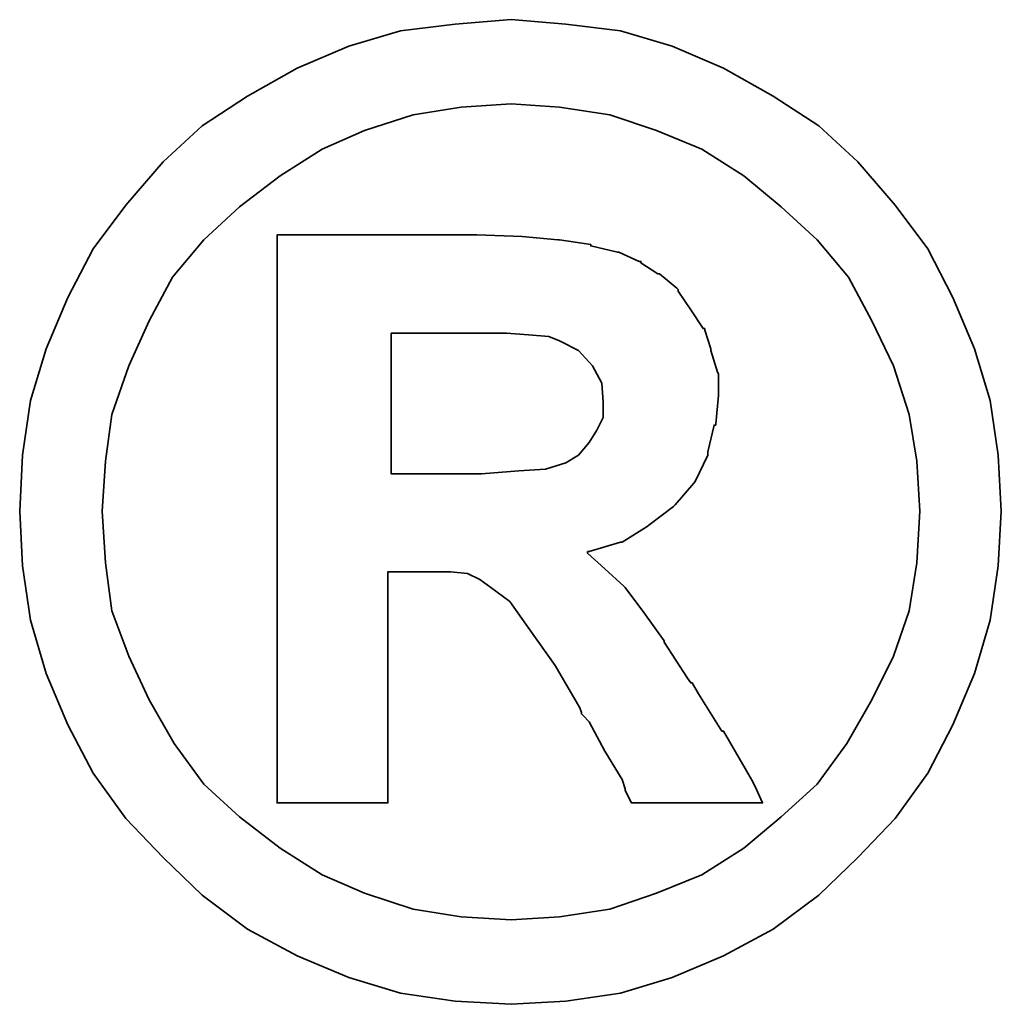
# Model space of a CAD drawing. Header units: inches. Extents: x 7 to 372, y 94 to 272.
# Tile 46 of 47: x 330.36 to 331.9, y 188.57 to 190.12. Entities that reach past the tile are written whole.
import ezdxf

# ---------------------------------------------------------------- set-up
doc = ezdxf.new("R2010")
doc.units = ezdxf.units.IN
doc.header["$LTSCALE"] = 0.25
doc.layers.add('DIM', color=4, linetype='Continuous')
doc.layers.add('layer 1', color=7, linetype='Continuous')

# ---------------------------------------------------------------- blocks, each defined once
blk = doc.blocks.new('TBI MOTION logo(完整正式版)')
at = {"layer": 'layer 1', "color": 22, "lineweight": 35}
for points, knots in [([(81.20634, 4.98624), (81.20634, 4.98624), (81.18649, 5.32862), (81.18649, 5.32862), (81.18649, 5.32862), (81.18649, 5.32862), (81.13886, 5.66206), (81.13886, 5.66206), (81.13886, 5.66206), (81.13886, 5.66206), (81.04359, 5.97764), (81.04359, 5.97764), (81.04359, 5.97764), (81.04359, 5.97764), (80.91061, 6.29124), (80.91061, 6.29124), (80.91061, 6.29124), (80.91061, 6.29124), (80.75778, 6.58697), (80.75778, 6.58697), (80.75778, 6.58697), (80.75778, 6.58697), (80.5593, 6.85294), (80.5593, 6.85294), (80.5593, 6.85294), (80.5593, 6.85294), (80.33105, 7.1189), (80.33105, 7.1189), (80.33105, 7.1189), (80.33105, 7.1189), (80.09287, 7.33921), (80.09287, 7.33921), (80.09287, 7.33921), (80.09287, 7.33921), (79.815, 7.51982), (79.815, 7.51982), (79.815, 7.51982), (79.815, 7.51982), (79.51133, 7.69051), (79.51133, 7.69051), (79.51133, 7.69051), (79.51133, 7.69051), (79.19773, 7.8235), (79.19773, 7.8235), (79.19773, 7.8235), (79.19773, 7.8235), (78.88215, 7.91877), (78.88215, 7.91877), (78.88215, 7.91877), (78.88215, 7.91877), (78.54871, 7.95846), (78.54871, 7.95846), (78.54871, 7.95846), (78.54871, 7.95846), (78.21526, 7.98625), (78.21526, 7.98625), (78.21526, 7.98625), (78.21526, 7.98625), (77.87388, 7.95846), (77.87388, 7.95846), (77.87388, 7.95846), (77.87388, 7.95846), (77.54044, 7.91877), (77.54044, 7.91877), (77.54044, 7.91877), (77.54044, 7.91877), (77.22485, 7.8235), (77.22485, 7.8235), (77.22485, 7.8235), (77.22485, 7.8235), (76.91027, 7.69051), (76.91027, 7.69051), (76.91027, 7.69051), (76.91027, 7.69051), (76.6056, 7.51982), (76.6056, 7.51982), (76.6056, 7.51982), (76.6056, 7.51982), (76.32972, 7.33921), (76.32972, 7.33921), (76.32972, 7.33921), (76.32972, 7.33921), (76.09154, 7.1189), (76.09154, 7.1189), (76.09154, 7.1189), (76.09154, 7.1189), (75.86329, 6.85294), (75.86329, 6.85294), (75.86329, 6.85294), (75.86329, 6.85294), (75.66382, 6.58697), (75.66382, 6.58697), (75.66382, 6.58697), (75.66382, 6.58697), (75.51099, 6.29124), (75.51099, 6.29124), (75.51099, 6.29124), (75.51099, 6.29124), (75.37702, 5.97764), (75.37702, 5.97764), (75.37702, 5.97764), (75.37702, 5.97764), (75.28175, 5.66206), (75.28175, 5.66206), (75.28175, 5.66206), (75.28175, 5.66206), (75.23411, 5.32862), (75.23411, 5.32862), (75.23411, 5.32862), (75.23411, 5.32862), (75.21625, 4.98624), (75.21625, 4.98624), (75.21625, 4.98624), (75.21625, 4.98624), (75.23411, 4.6528), (75.23411, 4.6528), (75.23411, 4.6528), (75.23411, 4.6528), (75.28175, 4.32035), (75.28175, 4.32035), (75.28175, 4.32035), (75.28175, 4.32035), (75.37702, 3.99583), (75.37702, 3.99583), (75.37702, 3.99583), (75.37702, 3.99583), (75.51099, 3.68224), (75.51099, 3.68224), (75.51099, 3.68224), (75.51099, 3.68224), (75.66382, 3.38749), (75.66382, 3.38749), (75.66382, 3.38749), (75.66382, 3.38749), (75.86329, 3.10963), (75.86329, 3.10963), (75.86329, 3.10963), (75.86329, 3.10963), (76.09154, 2.87145), (76.09154, 2.87145), (76.09154, 2.87145), (76.09154, 2.87145), (76.32972, 2.6432), (76.32972, 2.6432), (76.32972, 2.6432), (76.32972, 2.6432), (76.6056, 2.43381), (76.6056, 2.43381), (76.6056, 2.43381), (76.6056, 2.43381), (76.91027, 2.27205), (76.91027, 2.27205), (76.91027, 2.27205), (76.91027, 2.27205), (77.22485, 2.13906), (77.22485, 2.13906), (77.22485, 2.13906), (77.22485, 2.13906), (77.54044, 2.0438), (77.54044, 2.0438), (77.54044, 2.0438), (77.54044, 2.0438), (77.87388, 1.99616), (77.87388, 1.99616), (77.87388, 1.99616), (77.87388, 1.99616), (78.21526, 1.97631), (78.21526, 1.97631), (78.21526, 1.97631), (78.21526, 1.97631), (78.54871, 1.99616), (78.54871, 1.99616), (78.54871, 1.99616), (78.54871, 1.99616), (78.88215, 2.0438), (78.88215, 2.0438), (78.88215, 2.0438), (78.88215, 2.0438), (79.19773, 2.13906), (79.19773, 2.13906), (79.19773, 2.13906), (79.19773, 2.13906), (79.51133, 2.27205), (79.51133, 2.27205), (79.51133, 2.27205), (79.51133, 2.27205), (79.815, 2.43381), (79.815, 2.43381), (79.815, 2.43381), (79.815, 2.43381), (80.09287, 2.6432), (80.09287, 2.6432), (80.09287, 2.6432), (80.09287, 2.6432), (80.33105, 2.87145), (80.33105, 2.87145), (80.33105, 2.87145), (80.33105, 2.87145), (80.5593, 3.10963), (80.5593, 3.10963), (80.5593, 3.10963), (80.5593, 3.10963), (80.75778, 3.38749), (80.75778, 3.38749), (80.75778, 3.38749), (80.75778, 3.38749), (80.91061, 3.68224), (80.91061, 3.68224), (80.91061, 3.68224), (80.91061, 3.68224), (81.04359, 3.99583), (81.04359, 3.99583), (81.04359, 3.99583), (81.04359, 3.99583), (81.13886, 4.32035), (81.13886, 4.32035), (81.13886, 4.32035), (81.13886, 4.32035), (81.18649, 4.6528), (81.18649, 4.6528), (81.18649, 4.6528), (81.18649, 4.6528), (81.20634, 4.98624), (81.20634, 4.98624)], [0, 0, 0, 0, 0.0178571, 0.0178571, 0.0178571, 0.0178571, 0.0357143, 0.0357143, 0.0357143, 0.0357143, 0.0535714, 0.0535714, 0.0535714, 0.0535714, 0.0714286, 0.0714286, 0.0714286, 0.0714286, 0.0892857, 0.0892857, 0.0892857, 0.0892857, 0.1071429, 0.1071429, 0.1071429, 0.1071429, 0.125, 0.125, 0.125, 0.125, 0.1428571, 0.1428571, 0.1428571, 0.1428571, 0.1607143, 0.1607143, 0.1607143, 0.1607143, 0.1785714, 0.1785714, 0.1785714, 0.1785714, 0.1964286, 0.1964286, 0.1964286, 0.1964286, 0.2142857, 0.2142857, 0.2142857, 0.2142857, 0.2321429, 0.2321429, 0.2321429, 0.2321429, 0.25, 0.25, 0.25, 0.25, 0.2678571, 0.2678571, 0.2678571, 0.2678571, 0.2857143, 0.2857143, 0.2857143, 0.2857143, 0.3035714, 0.3035714, 0.3035714, 0.3035714, 0.3214286, 0.3214286, 0.3214286, 0.3214286, 0.3392857, 0.3392857, 0.3392857, 0.3392857, 0.3571429, 0.3571429, 0.3571429, 0.3571429, 0.375, 0.375, 0.375, 0.375, 0.3928571, 0.3928571, 0.3928571, 0.3928571, 0.4107143, 0.4107143, 0.4107143, 0.4107143, 0.4285714, 0.4285714, 0.4285714, 0.4285714, 0.4464286, 0.4464286, 0.4464286, 0.4464286, 0.4642857, 0.4642857, 0.4642857, 0.4642857, 0.4821429, 0.4821429, 0.4821429, 0.4821429, 0.5, 0.5, 0.5, 0.5, 0.5178571, 0.5178571, 0.5178571, 0.5178571, 0.5357143, 0.5357143, 0.5357143, 0.5357143, 0.5535714, 0.5535714, 0.5535714, 0.5535714, 0.5714286, 0.5714286, 0.5714286, 0.5714286, 0.5892857, 0.5892857, 0.5892857, 0.5892857, 0.6071429, 0.6071429, 0.6071429, 0.6071429, 0.625, 0.625, 0.625, 0.625, 0.6428571, 0.6428571, 0.6428571, 0.6428571, 0.6607143, 0.6607143, 0.6607143, 0.6607143, 0.6785714, 0.6785714, 0.6785714, 0.6785714, 0.6964286, 0.6964286, 0.6964286, 0.6964286, 0.7142857, 0.7142857, 0.7142857, 0.7142857, 0.7321429, 0.7321429, 0.7321429, 0.7321429, 0.75, 0.75, 0.75, 0.75, 0.7678571, 0.7678571, 0.7678571, 0.7678571, 0.7857143, 0.7857143, 0.7857143, 0.7857143, 0.8035714, 0.8035714, 0.8035714, 0.8035714, 0.8214286, 0.8214286, 0.8214286, 0.8214286, 0.8392857, 0.8392857, 0.8392857, 0.8392857, 0.8571429, 0.8571429, 0.8571429, 0.8571429, 0.875, 0.875, 0.875, 0.875, 0.8928571, 0.8928571, 0.8928571, 0.8928571, 0.9107143, 0.9107143, 0.9107143, 0.9107143, 0.9285714, 0.9285714, 0.9285714, 0.9285714, 0.9464286, 0.9464286, 0.9464286, 0.9464286, 0.9642857, 0.9642857, 0.9642857, 0.9642857, 0.9821429, 0.9821429, 0.9821429, 0.9821429, 1, 1, 1, 1]), ([(80.71014, 4.98624), (80.71014, 4.98624), (80.69129, 5.29091), (80.69129, 5.29091), (80.69129, 5.29091), (80.69129, 5.29091), (80.64464, 5.57672), (80.64464, 5.57672), (80.64464, 5.57672), (80.64464, 5.57672), (80.54937, 5.87245), (80.54937, 5.87245), (80.54937, 5.87245), (80.54937, 5.87245), (80.41639, 6.14833), (80.41639, 6.14833), (80.41639, 6.14833), (80.41639, 6.14833), (80.27349, 6.41429), (80.27349, 6.41429), (80.27349, 6.41429), (80.27349, 6.41429), (80.08295, 6.64255), (80.08295, 6.64255), (80.08295, 6.64255), (80.08295, 6.64255), (79.86264, 6.84301), (79.86264, 6.84301), (79.86264, 6.84301), (79.86264, 6.84301), (79.63439, 7.03355), (79.63439, 7.03355), (79.63439, 7.03355), (79.63439, 7.03355), (79.37835, 7.1963), (79.37835, 7.1963), (79.37835, 7.1963), (79.37835, 7.1963), (79.10246, 7.30944), (79.10246, 7.30944), (79.10246, 7.30944), (79.10246, 7.30944), (78.81665, 7.40471), (78.81665, 7.40471), (78.81665, 7.40471), (78.81665, 7.40471), (78.511, 7.45234), (78.511, 7.45234), (78.511, 7.45234), (78.511, 7.45234), (78.21526, 7.47219), (78.21526, 7.47219), (78.21526, 7.47219), (78.21526, 7.47219), (77.9106, 7.45234), (77.9106, 7.45234), (77.9106, 7.45234), (77.9106, 7.45234), (77.61685, 7.40471), (77.61685, 7.40471), (77.61685, 7.40471), (77.61685, 7.40471), (77.32012, 7.30944), (77.32012, 7.30944), (77.32012, 7.30944), (77.32012, 7.30944), (77.06309, 7.1963), (77.06309, 7.1963), (77.06309, 7.1963), (77.06309, 7.1963), (76.80606, 7.03355), (76.80606, 7.03355), (76.80606, 7.03355), (76.80606, 7.03355), (76.55797, 6.84301), (76.55797, 6.84301), (76.55797, 6.84301), (76.55797, 6.84301), (76.34063, 6.64255), (76.34063, 6.64255), (76.34063, 6.64255), (76.34063, 6.64255), (76.1491, 6.41429), (76.1491, 6.41429), (76.1491, 6.41429), (76.1491, 6.41429), (76.0062, 6.14833), (76.0062, 6.14833), (76.0062, 6.14833), (76.0062, 6.14833), (75.88314, 5.87245), (75.88314, 5.87245), (75.88314, 5.87245), (75.88314, 5.87245), (75.77794, 5.57672), (75.77794, 5.57672), (75.77794, 5.57672), (75.77794, 5.57672), (75.73924, 5.29091), (75.73924, 5.29091), (75.73924, 5.29091), (75.73924, 5.29091), (75.72039, 4.98624), (75.72039, 4.98624), (75.72039, 4.98624), (75.72039, 4.98624), (75.73924, 4.67165), (75.73924, 4.67165), (75.73924, 4.67165), (75.73924, 4.67165), (75.77794, 4.37791), (75.77794, 4.37791), (75.77794, 4.37791), (75.77794, 4.37791), (75.88314, 4.10102), (75.88314, 4.10102), (75.88314, 4.10102), (75.88314, 4.10102), (76.0062, 3.83407), (76.0062, 3.83407), (76.0062, 3.83407), (76.0062, 3.83407), (76.15902, 3.56811), (76.15902, 3.56811), (76.15902, 3.56811), (76.15902, 3.56811), (76.34063, 3.32001), (76.34063, 3.32001), (76.34063, 3.32001), (76.34063, 3.32001), (76.55797, 3.11955), (76.55797, 3.11955), (76.55797, 3.11955), (76.55797, 3.11955), (76.80606, 2.92901), (76.80606, 2.92901), (76.80606, 2.92901), (76.80606, 2.92901), (77.06309, 2.76725), (77.06309, 2.76725), (77.06309, 2.76725), (77.06309, 2.76725), (77.32012, 2.65412), (77.32012, 2.65412), (77.32012, 2.65412), (77.32012, 2.65412), (77.61685, 2.55786), (77.61685, 2.55786), (77.61685, 2.55786), (77.61685, 2.55786), (77.9106, 2.51022), (77.9106, 2.51022), (77.9106, 2.51022), (77.9106, 2.51022), (78.21526, 2.49137), (78.21526, 2.49137), (78.21526, 2.49137), (78.21526, 2.49137), (78.511, 2.51022), (78.511, 2.51022), (78.511, 2.51022), (78.511, 2.51022), (78.81665, 2.55786), (78.81665, 2.55786), (78.81665, 2.55786), (78.81665, 2.55786), (79.10246, 2.65412), (79.10246, 2.65412), (79.10246, 2.65412), (79.10246, 2.65412), (79.37835, 2.76725), (79.37835, 2.76725), (79.37835, 2.76725), (79.37835, 2.76725), (79.63439, 2.92901), (79.63439, 2.92901), (79.63439, 2.92901), (79.63439, 2.92901), (79.86264, 3.11955), (79.86264, 3.11955), (79.86264, 3.11955), (79.86264, 3.11955), (80.08295, 3.32001), (80.08295, 3.32001), (80.08295, 3.32001), (80.08295, 3.32001), (80.26356, 3.56811), (80.26356, 3.56811), (80.26356, 3.56811), (80.26356, 3.56811), (80.41639, 3.83407), (80.41639, 3.83407), (80.41639, 3.83407), (80.41639, 3.83407), (80.54937, 4.10102), (80.54937, 4.10102), (80.54937, 4.10102), (80.54937, 4.10102), (80.64464, 4.37791), (80.64464, 4.37791), (80.64464, 4.37791), (80.64464, 4.37791), (80.69129, 4.67165), (80.69129, 4.67165), (80.69129, 4.67165), (80.69129, 4.67165), (80.71014, 4.98624), (80.71014, 4.98624)], [0, 0, 0, 0, 0.0192308, 0.0192308, 0.0192308, 0.0192308, 0.0384615, 0.0384615, 0.0384615, 0.0384615, 0.0576923, 0.0576923, 0.0576923, 0.0576923, 0.0769231, 0.0769231, 0.0769231, 0.0769231, 0.0961538, 0.0961538, 0.0961538, 0.0961538, 0.1153846, 0.1153846, 0.1153846, 0.1153846, 0.1346154, 0.1346154, 0.1346154, 0.1346154, 0.1538462, 0.1538462, 0.1538462, 0.1538462, 0.1730769, 0.1730769, 0.1730769, 0.1730769, 0.1923077, 0.1923077, 0.1923077, 0.1923077, 0.2115385, 0.2115385, 0.2115385, 0.2115385, 0.2307692, 0.2307692, 0.2307692, 0.2307692, 0.25, 0.25, 0.25, 0.25, 0.2692308, 0.2692308, 0.2692308, 0.2692308, 0.2884615, 0.2884615, 0.2884615, 0.2884615, 0.3076923, 0.3076923, 0.3076923, 0.3076923, 0.3269231, 0.3269231, 0.3269231, 0.3269231, 0.3461538, 0.3461538, 0.3461538, 0.3461538, 0.3653846, 0.3653846, 0.3653846, 0.3653846, 0.3846154, 0.3846154, 0.3846154, 0.3846154, 0.4038462, 0.4038462, 0.4038462, 0.4038462, 0.4230769, 0.4230769, 0.4230769, 0.4230769, 0.4423077, 0.4423077, 0.4423077, 0.4423077, 0.4615385, 0.4615385, 0.4615385, 0.4615385, 0.4807692, 0.4807692, 0.4807692, 0.4807692, 0.5, 0.5, 0.5, 0.5, 0.5192308, 0.5192308, 0.5192308, 0.5192308, 0.5384615, 0.5384615, 0.5384615, 0.5384615, 0.5576923, 0.5576923, 0.5576923, 0.5576923, 0.5769231, 0.5769231, 0.5769231, 0.5769231, 0.5961538, 0.5961538, 0.5961538, 0.5961538, 0.6153846, 0.6153846, 0.6153846, 0.6153846, 0.6346154, 0.6346154, 0.6346154, 0.6346154, 0.6538462, 0.6538462, 0.6538462, 0.6538462, 0.6730769, 0.6730769, 0.6730769, 0.6730769, 0.6923077, 0.6923077, 0.6923077, 0.6923077, 0.7115385, 0.7115385, 0.7115385, 0.7115385, 0.7307692, 0.7307692, 0.7307692, 0.7307692, 0.75, 0.75, 0.75, 0.75, 0.7692308, 0.7692308, 0.7692308, 0.7692308, 0.7884615, 0.7884615, 0.7884615, 0.7884615, 0.8076923, 0.8076923, 0.8076923, 0.8076923, 0.8269231, 0.8269231, 0.8269231, 0.8269231, 0.8461538, 0.8461538, 0.8461538, 0.8461538, 0.8653846, 0.8653846, 0.8653846, 0.8653846, 0.8846154, 0.8846154, 0.8846154, 0.8846154, 0.9038462, 0.9038462, 0.9038462, 0.9038462, 0.9230769, 0.9230769, 0.9230769, 0.9230769, 0.9423077, 0.9423077, 0.9423077, 0.9423077, 0.9615385, 0.9615385, 0.9615385, 0.9615385, 0.9807692, 0.9807692, 0.9807692, 0.9807692, 1, 1, 1, 1]), ([(76.78721, 3.2823), (76.78721, 3.2823), (76.78721, 3.32001), (76.78721, 3.32001), (76.78721, 3.32001), (76.78721, 3.32001), (76.78721, 3.42422), (76.78721, 3.42422), (76.78721, 3.42422), (76.78721, 3.42422), (76.78721, 3.59689), (76.78721, 3.59689), (76.78721, 3.59689), (76.78721, 3.59689), (76.78721, 3.80529), (76.78721, 3.80529), (76.78721, 3.80529), (76.78721, 3.80529), (76.78721, 4.0524), (76.78721, 4.0524), (76.78721, 4.0524), (76.78721, 4.0524), (76.78721, 4.32035), (76.78721, 4.32035), (76.78721, 4.32035), (76.78721, 4.32035), (76.78721, 4.92868), (76.78721, 4.92868), (76.78721, 4.92868), (76.78721, 4.92868), (76.78721, 5.53801), (76.78721, 5.53801), (76.78721, 5.53801), (76.78721, 5.53801), (76.78721, 5.82482), (76.78721, 5.82482), (76.78721, 5.82482), (76.78721, 5.82482), (76.78721, 6.07291), (76.78721, 6.07291), (76.78721, 6.07291), (76.78721, 6.07291), (76.78721, 6.30017), (76.78721, 6.30017), (76.78721, 6.30017), (76.78721, 6.30017), (76.78721, 6.45399), (76.78721, 6.45399), (76.78721, 6.45399), (76.78721, 6.45399), (76.78721, 6.5572), (76.78721, 6.5572), (76.78721, 6.5572), (76.78721, 6.5572), (76.78721, 6.59689), (76.78721, 6.59689), (76.78721, 6.59689), (76.78721, 6.59689), (76.78721, 6.67232), (76.78721, 6.67232), (76.78721, 6.67232), (76.78721, 6.67232), (76.8537, 6.67232), (76.8537, 6.67232), (76.8537, 6.67232), (76.8537, 6.67232), (76.87355, 6.67232), (76.87355, 6.67232), (76.87355, 6.67232), (76.87355, 6.67232), (76.91027, 6.67232), (76.91027, 6.67232), (76.91027, 6.67232), (76.91027, 6.67232), (77.04424, 6.67232), (77.04424, 6.67232), (77.04424, 6.67232), (77.04424, 6.67232), (77.22485, 6.67232), (77.22485, 6.67232), (77.22485, 6.67232), (77.22485, 6.67232), (77.43524, 6.67232), (77.43524, 6.67232), (77.43524, 6.67232), (77.43524, 6.67232), (77.65357, 6.67232), (77.65357, 6.67232), (77.65357, 6.67232), (77.65357, 6.67232), (77.82625, 6.67232), (77.82625, 6.67232), (77.82625, 6.67232), (77.82625, 6.67232), (77.94037, 6.67232), (77.94037, 6.67232), (77.94037, 6.67232), (77.94037, 6.67232), (77.97709, 6.67232), (77.97709, 6.67232), (77.97709, 6.67232), (77.97709, 6.67232), (77.99694, 6.67232), (77.99694, 6.67232), (77.99694, 6.67232), (77.99694, 6.67232), (78.00686, 6.67232), (78.00686, 6.67232), (78.00686, 6.67232), (78.00686, 6.67232), (78.28275, 6.6624), (78.28275, 6.6624), (78.28275, 6.6624), (78.28275, 6.6624), (78.50107, 6.64255), (78.50107, 6.64255), (78.50107, 6.64255), (78.50107, 6.64255), (78.511, 6.64255), (78.511, 6.64255), (78.511, 6.64255), (78.511, 6.64255), (78.70154, 6.61476), (78.70154, 6.61476), (78.70154, 6.61476), (78.70154, 6.61476), (78.70154, 6.60483), (78.70154, 6.60483), (78.70154, 6.60483), (78.70154, 6.60483), (78.86429, 6.56713), (78.86429, 6.56713), (78.86429, 6.56713), (78.86429, 6.56713), (78.87223, 6.56713), (78.87223, 6.56713), (78.87223, 6.56713), (78.87223, 6.56713), (78.99727, 6.51056), (78.99727, 6.51056), (78.99727, 6.51056), (78.99727, 6.51056), (79.00719, 6.51056), (79.00719, 6.51056), (79.00719, 6.51056), (79.00719, 6.51056), (79.00719, 6.50162), (79.00719, 6.50162), (79.00719, 6.50162), (79.00719, 6.50162), (79.1104, 6.43415), (79.1104, 6.43415), (79.1104, 6.43415), (79.1104, 6.43415), (79.12132, 6.43415), (79.12132, 6.43415), (79.12132, 6.43415), (79.12132, 6.43415), (79.22552, 6.34781), (79.22552, 6.34781), (79.22552, 6.34781), (79.22552, 6.34781), (79.23544, 6.33888), (79.23544, 6.33888), (79.23544, 6.33888), (79.23544, 6.33888), (79.23544, 6.32895), (79.23544, 6.32895), (79.23544, 6.32895), (79.23544, 6.32895), (79.31087, 6.21483), (79.31087, 6.21483), (79.31087, 6.21483), (79.31087, 6.21483), (79.38629, 6.1007), (79.38629, 6.1007), (79.38629, 6.1007), (79.38629, 6.1007), (79.3972, 6.1007), (79.3972, 6.1007), (79.3972, 6.1007), (79.3972, 6.1007), (79.3972, 6.09078), (79.3972, 6.09078), (79.3972, 6.09078), (79.3972, 6.09078), (79.43392, 5.97764), (79.43392, 5.97764), (79.43392, 5.97764), (79.43392, 5.97764), (79.43392, 5.96772), (79.43392, 5.96772), (79.43392, 5.96772), (79.43392, 5.96772), (79.47362, 5.83474), (79.47362, 5.83474), (79.47362, 5.83474), (79.47362, 5.83474), (79.48156, 5.82482), (79.48156, 5.82482), (79.48156, 5.82482), (79.48156, 5.82482), (79.48156, 5.69977), (79.48156, 5.69977), (79.48156, 5.69977), (79.48156, 5.69977), (79.48156, 5.69183), (79.48156, 5.69183), (79.48156, 5.69183), (79.48156, 5.69183), (79.4637, 5.51915), (79.4637, 5.51915), (79.4637, 5.51915), (79.4637, 5.51915), (79.4637, 5.51122), (79.4637, 5.51122), (79.4637, 5.51122), (79.4637, 5.51122), (79.45377, 5.51122), (79.45377, 5.51122), (79.45377, 5.51122), (79.45377, 5.51122), (79.41507, 5.34847), (79.41507, 5.34847), (79.41507, 5.34847), (79.41507, 5.34847), (79.41507, 5.33854), (79.41507, 5.33854), (79.41507, 5.33854), (79.41507, 5.33854), (79.41507, 5.32862), (79.41507, 5.32862), (79.41507, 5.32862), (79.41507, 5.32862), (79.33865, 5.16785), (79.33865, 5.16785), (79.33865, 5.16785), (79.33865, 5.16785), (79.33071, 5.15693), (79.33071, 5.15693), (79.33071, 5.15693), (79.33071, 5.15693), (79.2156, 5.02495), (79.2156, 5.02495), (79.2156, 5.02495), (79.2156, 5.02495), (79.20567, 5.01502), (79.20567, 5.01502), (79.20567, 5.01502), (79.20567, 5.01502), (79.05483, 4.89991), (79.05483, 4.89991), (79.05483, 4.89991), (79.05483, 4.89991), (79.04491, 4.89197), (79.04491, 4.89197), (79.04491, 4.89197), (79.04491, 4.89197), (78.89208, 4.7967), (78.89208, 4.7967), (78.89208, 4.7967), (78.89208, 4.7967), (78.88215, 4.7967), (78.88215, 4.7967), (78.88215, 4.7967), (78.88215, 4.7967), (78.69161, 4.73913), (78.69161, 4.73913), (78.69161, 4.73913), (78.69161, 4.73913), (78.68169, 4.73913), (78.68169, 4.73913), (78.68169, 4.73913), (78.68169, 4.73913), (78.68169, 4.72921), (78.68169, 4.72921), (78.68169, 4.72921), (78.68169, 4.72921), (78.78688, 4.63394), (78.78688, 4.63394), (78.78688, 4.63394), (78.78688, 4.63394), (78.902, 4.52875), (78.902, 4.52875), (78.902, 4.52875), (78.902, 4.52875), (78.91093, 4.52081), (78.91093, 4.52081), (78.91093, 4.52081), (78.91093, 4.52081), (79.02506, 4.36798), (79.02506, 4.36798), (79.02506, 4.36798), (79.02506, 4.36798), (79.1501, 4.1953), (79.1501, 4.1953), (79.1501, 4.1953), (79.1501, 4.1953), (79.1501, 4.18736), (79.1501, 4.18736), (79.1501, 4.18736), (79.1501, 4.18736), (79.29201, 3.96705), (79.29201, 3.96705), (79.29201, 3.96705), (79.29201, 3.96705), (79.31087, 3.93828), (79.31087, 3.93828), (79.31087, 3.93828), (79.31087, 3.93828), (79.32079, 3.93828), (79.32079, 3.93828), (79.32079, 3.93828), (79.32079, 3.93828), (79.3585, 3.87178), (79.3585, 3.87178), (79.3585, 3.87178), (79.3585, 3.87178), (79.50141, 3.64353), (79.50141, 3.64353), (79.50141, 3.64353), (79.50141, 3.64353), (79.51133, 3.64353), (79.51133, 3.64353), (79.51133, 3.64353), (79.51133, 3.64353), (79.64431, 3.41528), (79.64431, 3.41528), (79.64431, 3.41528), (79.64431, 3.41528), (79.68202, 3.3478), (79.68202, 3.3478), (79.68202, 3.3478), (79.68202, 3.3478), (79.70187, 3.31009), (79.70187, 3.31009), (79.70187, 3.31009), (79.70187, 3.31009), (79.7495, 3.2049), (79.7495, 3.2049), (79.7495, 3.2049), (79.7495, 3.2049), (79.64431, 3.2049), (79.64431, 3.2049), (79.64431, 3.2049), (79.64431, 3.2049), (79.62546, 3.2049), (79.62546, 3.2049), (79.62546, 3.2049), (79.62546, 3.2049), (79.53912, 3.2049), (79.53912, 3.2049), (79.53912, 3.2049), (79.53912, 3.2049), (79.31087, 3.2049), (79.31087, 3.2049), (79.31087, 3.2049), (79.31087, 3.2049), (79.08262, 3.2049), (79.08262, 3.2049), (79.08262, 3.2049), (79.08262, 3.2049), (79.00719, 3.2049), (79.00719, 3.2049), (79.00719, 3.2049), (79.00719, 3.2049), (78.98735, 3.2049), (78.98735, 3.2049), (78.98735, 3.2049), (78.98735, 3.2049), (78.94964, 3.2049), (78.94964, 3.2049), (78.94964, 3.2049), (78.94964, 3.2049), (78.92979, 3.24459), (78.92979, 3.24459), (78.92979, 3.24459), (78.92979, 3.24459), (78.91093, 3.2823), (78.91093, 3.2823), (78.91093, 3.2823), (78.91093, 3.2823), (78.91093, 3.29223), (78.91093, 3.29223), (78.91093, 3.29223), (78.91093, 3.29223), (78.89208, 3.3478), (78.89208, 3.3478), (78.89208, 3.3478), (78.89208, 3.3478), (78.78688, 3.52048), (78.78688, 3.52048), (78.78688, 3.52048), (78.78688, 3.52048), (78.69161, 3.7001), (78.69161, 3.7001), (78.69161, 3.7001), (78.69161, 3.7001), (78.6539, 3.7388), (78.6539, 3.7388), (78.6539, 3.7388), (78.6539, 3.7388), (78.64398, 3.74873), (78.64398, 3.74873), (78.64398, 3.74873), (78.64398, 3.74873), (78.64398, 3.75766), (78.64398, 3.75766), (78.64398, 3.75766), (78.64398, 3.75766), (78.63405, 3.78644), (78.63405, 3.78644), (78.63405, 3.78644), (78.63405, 3.78644), (78.48321, 4.04347), (78.48321, 4.04347), (78.48321, 4.04347), (78.48321, 4.04347), (78.33038, 4.2618), (78.33038, 4.2618), (78.33038, 4.2618), (78.33038, 4.2618), (78.20732, 4.43447), (78.20732, 4.43447), (78.20732, 4.43447), (78.20732, 4.43447), (78.09221, 4.52081), (78.09221, 4.52081), (78.09221, 4.52081), (78.09221, 4.52081), (78.02472, 4.56845), (78.02472, 4.56845), (78.02472, 4.56845), (78.02472, 4.56845), (77.9493, 4.60616), (77.9493, 4.60616), (77.9493, 4.60616), (77.9493, 4.60616), (77.8451, 4.61608), (77.8451, 4.61608), (77.8451, 4.61608), (77.8451, 4.61608), (77.71113, 4.61608), (77.71113, 4.61608), (77.71113, 4.61608), (77.71113, 4.61608), (77.69128, 4.61608), (77.69128, 4.61608), (77.69128, 4.61608), (77.69128, 4.61608), (77.67342, 4.61608), (77.67342, 4.61608), (77.67342, 4.61608), (77.67342, 4.61608), (77.5583, 4.61608), (77.5583, 4.61608), (77.5583, 4.61608), (77.5583, 4.61608), (77.46303, 4.61608), (77.46303, 4.61608), (77.46303, 4.61608), (77.46303, 4.61608), (77.46303, 4.54761), (77.46303, 4.54761), (77.46303, 4.54761), (77.46303, 4.54761), (77.46303, 4.47318), (77.46303, 4.47318), (77.46303, 4.47318), (77.46303, 4.47318), (77.46303, 4.24294), (77.46303, 4.24294), (77.46303, 4.24294), (77.46303, 4.24294), (77.46303, 3.99583), (77.46303, 3.99583), (77.46303, 3.99583), (77.46303, 3.99583), (77.46303, 3.72888), (77.46303, 3.72888), (77.46303, 3.72888), (77.46303, 3.72888), (77.46303, 3.51055), (77.46303, 3.51055), (77.46303, 3.51055), (77.46303, 3.51055), (77.46303, 3.42422), (77.46303, 3.42422), (77.46303, 3.42422), (77.46303, 3.42422), (77.46303, 3.35773), (77.46303, 3.35773), (77.46303, 3.35773), (77.46303, 3.35773), (77.46303, 3.30017), (77.46303, 3.30017), (77.46303, 3.30017), (77.46303, 3.30017), (77.46303, 3.2823), (77.46303, 3.2823), (77.46303, 3.2823), (77.46303, 3.2823), (77.46303, 3.2049), (77.46303, 3.2049), (77.46303, 3.2049), (77.46303, 3.2049), (77.39753, 3.2049), (77.39753, 3.2049), (77.39753, 3.2049), (77.39753, 3.2049), (77.37768, 3.2049), (77.37768, 3.2049), (77.37768, 3.2049), (77.37768, 3.2049), (77.32012, 3.2049), (77.32012, 3.2049), (77.32012, 3.2049), (77.32012, 3.2049), (77.12165, 3.2049), (77.12165, 3.2049), (77.12165, 3.2049), (77.12165, 3.2049), (76.94897, 3.2049), (76.94897, 3.2049), (76.94897, 3.2049), (76.94897, 3.2049), (76.8924, 3.2049), (76.8924, 3.2049), (76.8924, 3.2049), (76.8924, 3.2049), (76.8537, 3.2049), (76.8537, 3.2049), (76.8537, 3.2049), (76.8537, 3.2049), (76.78721, 3.2049), (76.78721, 3.2049), (76.78721, 3.2049), (76.78721, 3.2049), (76.78721, 3.2823), (76.78721, 3.2823)], [0, 0, 0, 0, 0.0074074, 0.0074074, 0.0074074, 0.0074074, 0.0148148, 0.0148148, 0.0148148, 0.0148148, 0.0222222, 0.0222222, 0.0222222, 0.0222222, 0.0296296, 0.0296296, 0.0296296, 0.0296296, 0.037037, 0.037037, 0.037037, 0.037037, 0.0444444, 0.0444444, 0.0444444, 0.0444444, 0.0518519, 0.0518519, 0.0518519, 0.0518519, 0.0592593, 0.0592593, 0.0592593, 0.0592593, 0.0666667, 0.0666667, 0.0666667, 0.0666667, 0.0740741, 0.0740741, 0.0740741, 0.0740741, 0.0814815, 0.0814815, 0.0814815, 0.0814815, 0.0888889, 0.0888889, 0.0888889, 0.0888889, 0.0962963, 0.0962963, 0.0962963, 0.0962963, 0.1037037, 0.1037037, 0.1037037, 0.1037037, 0.1111111, 0.1111111, 0.1111111, 0.1111111, 0.1185185, 0.1185185, 0.1185185, 0.1185185, 0.1259259, 0.1259259, 0.1259259, 0.1259259, 0.1333333, 0.1333333, 0.1333333, 0.1333333, 0.1407407, 0.1407407, 0.1407407, 0.1407407, 0.1481481, 0.1481481, 0.1481481, 0.1481481, 0.1555556, 0.1555556, 0.1555556, 0.1555556, 0.162963, 0.162963, 0.162963, 0.162963, 0.1703704, 0.1703704, 0.1703704, 0.1703704, 0.1777778, 0.1777778, 0.1777778, 0.1777778, 0.1851852, 0.1851852, 0.1851852, 0.1851852, 0.1925926, 0.1925926, 0.1925926, 0.1925926, 0.2, 0.2, 0.2, 0.2, 0.2074074, 0.2074074, 0.2074074, 0.2074074, 0.2148148, 0.2148148, 0.2148148, 0.2148148, 0.2222222, 0.2222222, 0.2222222, 0.2222222, 0.2296296, 0.2296296, 0.2296296, 0.2296296, 0.237037, 0.237037, 0.237037, 0.237037, 0.2444444, 0.2444444, 0.2444444, 0.2444444, 0.2518519, 0.2518519, 0.2518519, 0.2518519, 0.2592593, 0.2592593, 0.2592593, 0.2592593, 0.2666667, 0.2666667, 0.2666667, 0.2666667, 0.2740741, 0.2740741, 0.2740741, 0.2740741, 0.2814815, 0.2814815, 0.2814815, 0.2814815, 0.2888889, 0.2888889, 0.2888889, 0.2888889, 0.2962963, 0.2962963, 0.2962963, 0.2962963, 0.3037037, 0.3037037, 0.3037037, 0.3037037, 0.3111111, 0.3111111, 0.3111111, 0.3111111, 0.3185185, 0.3185185, 0.3185185, 0.3185185, 0.3259259, 0.3259259, 0.3259259, 0.3259259, 0.3333333, 0.3333333, 0.3333333, 0.3333333, 0.3407407, 0.3407407, 0.3407407, 0.3407407, 0.3481481, 0.3481481, 0.3481481, 0.3481481, 0.3555556, 0.3555556, 0.3555556, 0.3555556, 0.362963, 0.362963, 0.362963, 0.362963, 0.3703704, 0.3703704, 0.3703704, 0.3703704, 0.3777778, 0.3777778, 0.3777778, 0.3777778, 0.3851852, 0.3851852, 0.3851852, 0.3851852, 0.3925926, 0.3925926, 0.3925926, 0.3925926, 0.4, 0.4, 0.4, 0.4, 0.4074074, 0.4074074, 0.4074074, 0.4074074, 0.4148148, 0.4148148, 0.4148148, 0.4148148, 0.4222222, 0.4222222, 0.4222222, 0.4222222, 0.4296296, 0.4296296, 0.4296296, 0.4296296, 0.437037, 0.437037, 0.437037, 0.437037, 0.4444444, 0.4444444, 0.4444444, 0.4444444, 0.4518519, 0.4518519, 0.4518519, 0.4518519, 0.4592593, 0.4592593, 0.4592593, 0.4592593, 0.4666667, 0.4666667, 0.4666667, 0.4666667, 0.4740741, 0.4740741, 0.4740741, 0.4740741, 0.4814815, 0.4814815, 0.4814815, 0.4814815, 0.4888889, 0.4888889, 0.4888889, 0.4888889, 0.4962963, 0.4962963, 0.4962963, 0.4962963, 0.5037037, 0.5037037, 0.5037037, 0.5037037, 0.5111111, 0.5111111, 0.5111111, 0.5111111, 0.5185185, 0.5185185, 0.5185185, 0.5185185, 0.5259259, 0.5259259, 0.5259259, 0.5259259, 0.5333333, 0.5333333, 0.5333333, 0.5333333, 0.5407407, 0.5407407, 0.5407407, 0.5407407, 0.5481481, 0.5481481, 0.5481481, 0.5481481, 0.5555556, 0.5555556, 0.5555556, 0.5555556, 0.562963, 0.562963, 0.562963, 0.562963, 0.5703704, 0.5703704, 0.5703704, 0.5703704, 0.5777778, 0.5777778, 0.5777778, 0.5777778, 0.5851852, 0.5851852, 0.5851852, 0.5851852, 0.5925926, 0.5925926, 0.5925926, 0.5925926, 0.6, 0.6, 0.6, 0.6, 0.6074074, 0.6074074, 0.6074074, 0.6074074, 0.6148148, 0.6148148, 0.6148148, 0.6148148, 0.6222222, 0.6222222, 0.6222222, 0.6222222, 0.6296296, 0.6296296, 0.6296296, 0.6296296, 0.637037, 0.637037, 0.637037, 0.637037, 0.6444444, 0.6444444, 0.6444444, 0.6444444, 0.6518519, 0.6518519, 0.6518519, 0.6518519, 0.6592593, 0.6592593, 0.6592593, 0.6592593, 0.6666667, 0.6666667, 0.6666667, 0.6666667, 0.6740741, 0.6740741, 0.6740741, 0.6740741, 0.6814815, 0.6814815, 0.6814815, 0.6814815, 0.6888889, 0.6888889, 0.6888889, 0.6888889, 0.6962963, 0.6962963, 0.6962963, 0.6962963, 0.7037037, 0.7037037, 0.7037037, 0.7037037, 0.7111111, 0.7111111, 0.7111111, 0.7111111, 0.7185185, 0.7185185, 0.7185185, 0.7185185, 0.7259259, 0.7259259, 0.7259259, 0.7259259, 0.7333333, 0.7333333, 0.7333333, 0.7333333, 0.7407407, 0.7407407, 0.7407407, 0.7407407, 0.7481481, 0.7481481, 0.7481481, 0.7481481, 0.7555556, 0.7555556, 0.7555556, 0.7555556, 0.762963, 0.762963, 0.762963, 0.762963, 0.7703704, 0.7703704, 0.7703704, 0.7703704, 0.7777778, 0.7777778, 0.7777778, 0.7777778, 0.7851852, 0.7851852, 0.7851852, 0.7851852, 0.7925926, 0.7925926, 0.7925926, 0.7925926, 0.8, 0.8, 0.8, 0.8, 0.8074074, 0.8074074, 0.8074074, 0.8074074, 0.8148148, 0.8148148, 0.8148148, 0.8148148, 0.8222222, 0.8222222, 0.8222222, 0.8222222, 0.8296296, 0.8296296, 0.8296296, 0.8296296, 0.837037, 0.837037, 0.837037, 0.837037, 0.8444444, 0.8444444, 0.8444444, 0.8444444, 0.8518519, 0.8518519, 0.8518519, 0.8518519, 0.8592593, 0.8592593, 0.8592593, 0.8592593, 0.8666667, 0.8666667, 0.8666667, 0.8666667, 0.8740741, 0.8740741, 0.8740741, 0.8740741, 0.8814815, 0.8814815, 0.8814815, 0.8814815, 0.8888889, 0.8888889, 0.8888889, 0.8888889, 0.8962963, 0.8962963, 0.8962963, 0.8962963, 0.9037037, 0.9037037, 0.9037037, 0.9037037, 0.9111111, 0.9111111, 0.9111111, 0.9111111, 0.9185185, 0.9185185, 0.9185185, 0.9185185, 0.9259259, 0.9259259, 0.9259259, 0.9259259, 0.9333333, 0.9333333, 0.9333333, 0.9333333, 0.9407407, 0.9407407, 0.9407407, 0.9407407, 0.9481481, 0.9481481, 0.9481481, 0.9481481, 0.9555556, 0.9555556, 0.9555556, 0.9555556, 0.962963, 0.962963, 0.962963, 0.962963, 0.9703704, 0.9703704, 0.9703704, 0.9703704, 0.9777778, 0.9777778, 0.9777778, 0.9777778, 0.9851852, 0.9851852, 0.9851852, 0.9851852, 0.9925926, 0.9925926, 0.9925926, 0.9925926, 1, 1, 1, 1]), ([(77.48288, 6.07291), (77.48288, 6.07291), (77.48288, 5.99551), (77.48288, 5.99551), (77.48288, 5.99551), (77.48288, 5.99551), (77.48288, 5.82482), (77.48288, 5.82482), (77.48288, 5.82482), (77.48288, 5.82482), (77.48288, 5.63328), (77.48288, 5.63328), (77.48288, 5.63328), (77.48288, 5.63328), (77.48288, 5.46358), (77.48288, 5.46358), (77.48288, 5.46358), (77.48288, 5.46358), (77.48288, 5.29091), (77.48288, 5.29091), (77.48288, 5.29091), (77.48288, 5.29091), (77.48288, 5.21449), (77.48288, 5.21449), (77.48288, 5.21449), (77.48288, 5.21449), (77.50074, 5.21449), (77.50074, 5.21449), (77.50074, 5.21449), (77.50074, 5.21449), (77.71113, 5.21449), (77.71113, 5.21449), (77.71113, 5.21449), (77.71113, 5.21449), (77.94037, 5.21449), (77.94037, 5.21449), (77.94037, 5.21449), (77.94037, 5.21449), (78.01579, 5.21449), (78.01579, 5.21449), (78.01579, 5.21449), (78.01579, 5.21449), (78.03465, 5.21449), (78.03465, 5.21449), (78.03465, 5.21449), (78.03465, 5.21449), (78.2629, 5.23335), (78.2629, 5.23335), (78.2629, 5.23335), (78.2629, 5.23335), (78.42565, 5.24327), (78.42565, 5.24327), (78.42565, 5.24327), (78.42565, 5.24327), (78.54871, 5.28098), (78.54871, 5.28098), (78.54871, 5.28098), (78.54871, 5.28098), (78.62611, 5.32862), (78.62611, 5.32862), (78.62611, 5.32862), (78.62611, 5.32862), (78.69161, 5.40503), (78.69161, 5.40503), (78.69161, 5.40503), (78.69161, 5.40503), (78.73925, 5.48145), (78.73925, 5.48145), (78.73925, 5.48145), (78.73925, 5.48145), (78.77696, 5.55885), (78.77696, 5.55885), (78.77696, 5.55885), (78.77696, 5.55885), (78.77696, 5.65214), (78.77696, 5.65214), (78.77696, 5.65214), (78.77696, 5.65214), (78.76902, 5.76726), (78.76902, 5.76726), (78.76902, 5.76726), (78.76902, 5.76726), (78.71146, 5.87245), (78.71146, 5.87245), (78.71146, 5.87245), (78.71146, 5.87245), (78.62611, 5.96772), (78.62611, 5.96772), (78.62611, 5.96772), (78.62611, 5.96772), (78.511, 6.02528), (78.511, 6.02528), (78.511, 6.02528), (78.511, 6.02528), (78.44451, 6.05306), (78.44451, 6.05306), (78.44451, 6.05306), (78.44451, 6.05306), (78.32046, 6.06299), (78.32046, 6.06299), (78.32046, 6.06299), (78.32046, 6.06299), (78.18748, 6.07291), (78.18748, 6.07291), (78.18748, 6.07291), (78.18748, 6.07291), (77.99694, 6.07291), (77.99694, 6.07291), (77.99694, 6.07291), (77.99694, 6.07291), (77.97709, 6.07291), (77.97709, 6.07291), (77.97709, 6.07291), (77.97709, 6.07291), (77.90167, 6.07291), (77.90167, 6.07291), (77.90167, 6.07291), (77.90167, 6.07291), (77.69128, 6.07291), (77.69128, 6.07291), (77.69128, 6.07291), (77.69128, 6.07291), (77.50074, 6.07291), (77.50074, 6.07291), (77.50074, 6.07291), (77.50074, 6.07291), (77.48288, 6.07291), (77.48288, 6.07291)], [0, 0, 0, 0, 0.03125, 0.03125, 0.03125, 0.03125, 0.0625, 0.0625, 0.0625, 0.0625, 0.09375, 0.09375, 0.09375, 0.09375, 0.125, 0.125, 0.125, 0.125, 0.15625, 0.15625, 0.15625, 0.15625, 0.1875, 0.1875, 0.1875, 0.1875, 0.21875, 0.21875, 0.21875, 0.21875, 0.25, 0.25, 0.25, 0.25, 0.28125, 0.28125, 0.28125, 0.28125, 0.3125, 0.3125, 0.3125, 0.3125, 0.34375, 0.34375, 0.34375, 0.34375, 0.375, 0.375, 0.375, 0.375, 0.40625, 0.40625, 0.40625, 0.40625, 0.4375, 0.4375, 0.4375, 0.4375, 0.46875, 0.46875, 0.46875, 0.46875, 0.5, 0.5, 0.5, 0.5, 0.53125, 0.53125, 0.53125, 0.53125, 0.5625, 0.5625, 0.5625, 0.5625, 0.59375, 0.59375, 0.59375, 0.59375, 0.625, 0.625, 0.625, 0.625, 0.65625, 0.65625, 0.65625, 0.65625, 0.6875, 0.6875, 0.6875, 0.6875, 0.71875, 0.71875, 0.71875, 0.71875, 0.75, 0.75, 0.75, 0.75, 0.78125, 0.78125, 0.78125, 0.78125, 0.8125, 0.8125, 0.8125, 0.8125, 0.84375, 0.84375, 0.84375, 0.84375, 0.875, 0.875, 0.875, 0.875, 0.90625, 0.90625, 0.90625, 0.90625, 0.9375, 0.9375, 0.9375, 0.9375, 0.96875, 0.96875, 0.96875, 0.96875, 1, 1, 1, 1])]:
    blk.add_open_spline(points, degree=3, knots=knots, dxfattribs=at)

msp = doc.modelspace()

# ---------------------------------------------------------------- block references
at = {"layer": 'DIM', "xscale": 0.2570400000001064, "yscale": 0.2570399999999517, "zscale": 0.25704}
msp.add_blockref('TBI MOTION logo(完整正式版)', (311.0257, 188.0635), dxfattribs=at)

doc.saveas('drawing.dxf')
